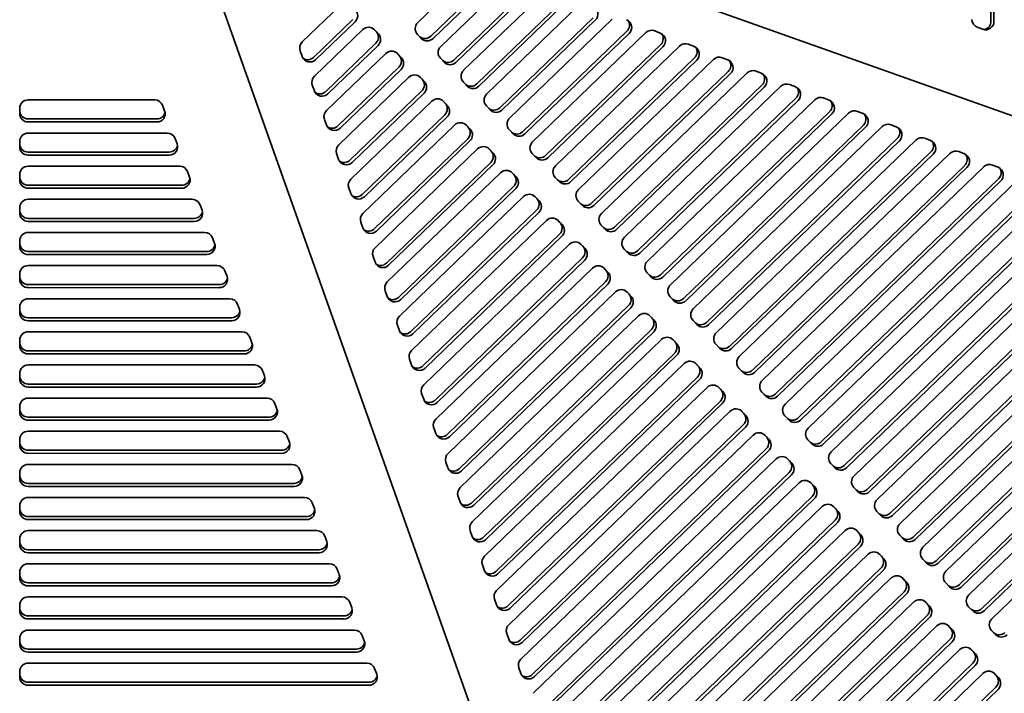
# Model space of a CAD drawing. Header units: millimetres. Extents: x 279 to 1400, y 31 to 1157.
# Tile 6 of 15: x 844 to 1198, y 227 to 470. Entities that reach past the tile are written whole.
import ezdxf

# ---------------------------------------------------------------- set-up
doc = ezdxf.new("R2010")
doc.units = ezdxf.units.MM
doc.header["$LTSCALE"] = 4
doc.layers.add('Krawędzie widoczne(ISO)', color=7, linetype='Continuous', lineweight=35, true_color=0x262659)

msp = doc.modelspace()

# ---------------------------------------------------------------- linework, layer by layer
at = {"layer": 'Krawędzie widoczne(ISO)'}
for p, q in [((1193.52, 587.23), (1193.52, 468.94)), ((1194.61, 587.23), (1194.61, 468.94)), ((932.76, 530.22), (1400.5, 364.34)), ((1072.17, 36.01), (906.28, 503.74)), ((987.07, 468.52), (1008.4, 489.07)), ((1013.75, 484.77), (991.78, 463.6)), ((1014.56, 483.97), (992.59, 462.79)), ((995.35, 459.93), (1020.56, 484.24)), ((1025.92, 479.94), (1000.06, 455.01)), ((1026.73, 479.14), (1000.86, 454.21)), ((1003.62, 451.35), (1032.73, 479.41)), ((945.48, 461.55), (959.01, 474.59)), ((1038.09, 475.11), (1008.33, 446.43)), ((1038.89, 474.31), (1009.13, 445.62)), ((1011.89, 442.76), (1044.9, 474.58)), ((963.72, 469.67), (949.54, 456)), ((964.53, 468.86), (950.35, 455.2)), ((1050.26, 470.28), (1016.6, 437.84)), ((1051.06, 469.48), (1017.4, 437.04)), ((1020.16, 434.17), (1057.06, 469.74)), ((949.86, 449.2), (967.28, 466)), ((971.25, 466.18), (972.08, 465.31)), ((971.51, 465.94), (972.89, 464.5)), ((1062.42, 465.45), (1024.87, 429.25)), ((1063.23, 464.65), (1025.67, 428.45)), ((1028.43, 425.59), (1069.23, 464.91)), ((1072.42, 465.55), (1074.45, 464.74)), ((1190.59, 466.13), (1188.6, 466.88)), ((971.99, 461.08), (953.92, 443.66)), ((988.36, 462.86), (986.98, 464.29)), ((945.46, 456.33), (944.73, 458.38)), ((972.8, 460.28), (954.72, 442.85)), ((979.52, 457.59), (980.36, 456.72)), ((1074.59, 460.62), (1033.14, 420.67)), ((1075.4, 459.82), (1033.95, 419.86)), ((1036.7, 417), (1081.4, 460.08)), ((1084.59, 460.72), (1086.61, 459.91)), ((954.23, 436.86), (975.55, 457.41)), ((979.78, 457.35), (981.16, 455.92)), ((996.63, 454.27), (995.25, 455.7)), ((1086.76, 455.79), (1041.41, 412.08)), ((1087.56, 454.98), (1042.22, 411.28)), ((1044.98, 408.42), (1093.57, 455.25)), ((1096.75, 455.89), (1098.78, 455.08)), ((980.26, 452.49), (958.29, 431.32)), ((981.07, 451.69), (959.1, 430.51)), ((1098.93, 450.96), (1049.69, 403.5)), ((1053.25, 399.83), (1105.73, 450.42)), ((1108.92, 451.05), (1110.95, 450.25)), ((958.61, 424.52), (983.83, 448.83)), ((987.79, 449), (988.63, 448.14)), ((988.05, 448.76), (989.43, 447.33)), ((1004.9, 445.69), (1003.53, 447.12)), ((1099.73, 450.15), (1050.49, 402.69)), ((949.84, 443.99), (949.11, 446.04)), ((988.54, 443.91), (962.67, 418.98)), ((1111.09, 446.13), (1057.96, 394.91)), ((1111.9, 445.32), (1058.76, 394.11)), ((1061.52, 391.24), (1117.9, 445.59)), ((1121.09, 446.22), (1123.12, 445.42)), ((846.72, 440.7), (892.37, 440.7)), ((962.98, 412.18), (992.1, 440.24)), ((989.34, 443.1), (963.47, 418.17)), ((996.06, 440.42), (996.9, 439.55)), ((996.33, 440.18), (997.7, 438.75)), ((1123.26, 441.3), (1066.23, 386.33)), ((1124.07, 440.49), (1067.03, 385.52)), ((1069.79, 382.66), (1130.07, 440.76)), ((1133.26, 441.39), (1135.28, 440.59)), ((843.72, 435.73), (843.72, 437.72)), ((895.18, 438.76), (895.93, 436.77)), ((1013.18, 437.1), (1011.8, 438.53)), ((1135.43, 436.46), (1074.5, 377.74)), ((1145.42, 436.56), (1147.45, 435.76)), ((893.12, 433.84), (846.72, 433.84)), ((893.12, 432.75), (846.72, 432.75)), ((954.21, 431.64), (953.48, 433.7)), ((996.81, 435.32), (967.05, 406.64)), ((997.61, 434.52), (967.85, 405.83)), ((1136.23, 435.66), (1075.3, 376.93)), ((1078.06, 374.07), (1142.24, 435.93)), ((967.36, 399.84), (1000.37, 431.66)), ((1004.34, 431.83), (1005.17, 430.97)), ((1004.6, 431.59), (1005.98, 430.16)), ((1021.45, 428.51), (1020.07, 429.95)), ((1147.6, 431.63), (1082.77, 369.15)), ((1148.4, 430.83), (1083.58, 368.35)), ((1086.33, 365.49), (1154.4, 431.1)), ((1157.59, 431.73), (1159.62, 430.93)), ((843.72, 423.8), (843.72, 425.79)), ((846.72, 428.77), (896.86, 428.77)), ((899.67, 426.83), (900.42, 424.84)), ((1005.08, 426.74), (971.42, 394.3)), ((1005.88, 425.93), (972.23, 393.49)), ((1159.76, 426.8), (1091.04, 360.57)), ((1160.57, 426), (1091.85, 359.76)), ((1094.6, 356.9), (1166.57, 426.27)), ((1169.76, 426.9), (1171.79, 426.09)), ((971.74, 387.5), (1008.64, 423.07)), ((1012.61, 423.25), (1013.44, 422.38)), ((1012.87, 423.01), (1014.25, 421.57)), ((1181.92, 422.07), (1183.95, 421.26)), ((897.61, 421.91), (846.72, 421.91)), ((897.61, 420.82), (846.72, 420.82)), ((958.59, 419.3), (957.86, 421.36)), ((1029.72, 419.93), (1028.34, 421.36)), ((1171.93, 421.97), (1099.31, 351.98)), ((1172.73, 421.17), (1100.12, 351.18)), ((1102.88, 348.31), (1178.74, 421.43)), ((846.72, 416.84), (901.36, 416.84)), ((904.17, 414.9), (904.91, 412.92)), ((1013.35, 418.15), (975.8, 381.95)), ((1014.15, 417.35), (976.6, 381.15)), ((1184.1, 417.14), (1107.59, 343.4)), ((1184.9, 416.34), (1108.39, 342.59)), ((1111.15, 339.73), (1190.91, 416.6)), ((1194.09, 417.24), (1196.12, 416.43)), ((843.72, 411.87), (843.72, 413.86)), ((976.11, 375.16), (1016.91, 414.48)), ((1020.88, 414.66), (1021.71, 413.79)), ((1021.14, 414.42), (1022.52, 412.99)), ((1037.99, 411.34), (1036.61, 412.77)), ((1196.26, 412.31), (1115.86, 334.81)), ((1197.07, 411.51), (1116.66, 334.01)), ((1119.42, 331.14), (1203.07, 411.77)), ((902.1, 409.98), (846.72, 409.98)), ((902.1, 408.89), (846.72, 408.89)), ((962.96, 406.96), (962.23, 409.02)), ((1021.62, 409.57), (980.17, 369.61)), ((1022.43, 408.76), (980.98, 368.81)), ((846.72, 404.92), (905.85, 404.91)), ((980.49, 362.82), (1025.18, 405.9)), ((1029.15, 406.07), (1029.99, 405.21)), ((1029.41, 405.83), (1030.79, 404.4)), ((1208.43, 407.48), (1124.13, 326.22)), ((1209.24, 406.67), (1124.93, 325.42)), ((1127.69, 322.56), (1215.24, 406.94)), ((843.72, 399.95), (843.72, 401.93)), ((908.66, 402.98), (909.41, 400.99)), ((1029.89, 400.98), (984.55, 357.27)), ((1046.26, 402.76), (1044.88, 404.19)), ((1220.6, 402.65), (1132.4, 317.64)), ((1221.4, 401.84), (1133.21, 316.83)), ((1135.96, 313.97), (1227.41, 402.11)), ((906.6, 398.05), (846.72, 398.05)), ((984.86, 350.48), (1033.46, 397.31)), ((1030.7, 400.17), (985.35, 356.47)), ((1037.42, 397.49), (1038.26, 396.62)), ((1037.68, 397.25), (1039.06, 395.82)), ((1232.77, 397.82), (1140.67, 309.05)), ((1144.23, 305.39), (1239.57, 397.28)), ((906.6, 396.96), (846.72, 396.96)), ((967.34, 394.62), (966.61, 396.68)), ((1054.53, 394.17), (1053.15, 395.6)), ((1233.57, 397.01), (1141.48, 308.25)), ((846.72, 392.99), (910.34, 392.98)), ((913.15, 391.05), (913.9, 389.06)), ((1038.17, 392.39), (988.92, 344.93)), ((1038.97, 391.59), (989.73, 344.13)), ((1244.93, 392.99), (1148.94, 300.47)), ((1245.74, 392.18), (1149.75, 299.66)), ((1152.51, 296.8), (1251.74, 392.45)), ((843.72, 388.02), (843.72, 390.01)), ((989.24, 338.14), (1041.73, 388.73)), ((1045.69, 388.9), (1046.53, 388.04)), ((1045.95, 388.66), (1047.33, 387.23)), ((1062.8, 385.59), (1061.43, 387.02)), ((1257.1, 388.15), (1157.22, 291.88)), ((1257.91, 387.35), (1158.02, 291.08)), ((1160.78, 288.21), (1263.91, 387.62)), ((911.09, 386.12), (846.72, 386.13)), ((911.09, 385.03), (846.72, 385.04)), ((971.71, 382.28), (970.99, 384.34)), ((1046.44, 383.81), (993.3, 332.59)), ((1047.24, 383), (994.1, 331.79)), ((1269.27, 383.32), (1165.49, 283.29)), ((846.72, 381.06), (914.83, 381.06)), ((993.62, 325.8), (1050, 380.14)), ((1053.97, 380.32), (1054.8, 379.45)), ((1054.23, 380.08), (1055.6, 378.65)), ((1270.07, 382.52), (1166.29, 282.49)), ((1169.05, 279.63), (1276.08, 382.79)), ((843.72, 376.09), (843.72, 378.08)), ((917.64, 379.12), (918.39, 377.13)), ((1071.08, 377), (1069.7, 378.43)), ((1281.44, 378.49), (1173.76, 274.71)), ((1282.24, 377.69), (1174.56, 273.9)), ((1177.32, 271.04), (1288.24, 377.96)), ((915.58, 374.19), (846.72, 374.2)), ((915.58, 373.1), (846.72, 373.11)), ((1054.71, 375.22), (997.68, 320.25)), ((1055.51, 374.42), (998.48, 319.45)), ((1293.6, 373.66), (1182.03, 266.12)), ((1294.41, 372.86), (1182.83, 265.32)), ((1185.57, 262.48), (1300.38, 373.14)), ((846.72, 369.13), (919.33, 369.13)), ((976.09, 369.94), (975.36, 372)), ((997.99, 313.46), (1058.27, 371.56)), ((1062.24, 371.73), (1063.07, 370.86)), ((1062.5, 371.49), (1063.88, 370.06)), ((1079.35, 368.41), (1077.97, 369.84)), ((1305.74, 368.84), (1190.28, 257.56)), ((843.72, 364.16), (843.72, 366.15)), ((922.14, 367.19), (922.89, 365.2)), ((1062.98, 366.64), (1002.05, 307.91)), ((1063.78, 365.83), (1002.86, 307.11)), ((1306.54, 368.04), (1191.08, 256.76)), ((1193.84, 253.89), (1312.54, 368.31)), ((920.08, 362.27), (846.72, 362.27)), ((1002.37, 301.11), (1066.54, 362.97)), ((1070.51, 363.14), (1071.34, 362.28)), ((1070.77, 362.9), (1072.15, 361.47)), ((920.08, 361.18), (846.72, 361.18)), ((980.47, 357.6), (979.74, 359.66)), ((1087.62, 359.83), (1086.24, 361.26)), ((846.72, 357.2), (923.82, 357.2)), ((926.63, 355.26), (927.38, 353.27)), ((1071.25, 358.05), (1006.43, 295.57)), ((1072.06, 357.25), (1007.23, 294.76)), ((843.72, 352.23), (843.72, 354.22)), ((1006.74, 288.77), (1074.81, 354.38)), ((1078.78, 354.56), (1079.62, 353.69)), ((1079.04, 354.32), (1080.42, 352.89)), ((1095.89, 351.24), (1094.51, 352.67)), ((924.57, 350.34), (846.72, 350.34)), ((924.57, 349.25), (846.72, 349.25)), ((1079.52, 349.46), (1010.8, 283.23)), ((1080.33, 348.66), (1011.61, 282.42)), ((846.72, 345.28), (928.31, 345.27)), ((984.84, 345.26), (984.11, 347.32)), ((1011.12, 276.43), (1083.08, 345.8)), ((1087.05, 345.97), (1087.89, 345.11)), ((1087.31, 345.73), (1088.69, 344.3)), ((1104.16, 342.66), (1102.78, 344.09)), ((843.72, 340.31), (843.72, 342.29)), ((931.12, 343.33), (931.87, 341.35)), ((1087.79, 340.88), (1015.18, 270.89)), ((929.06, 338.41), (846.72, 338.41)), ((929.06, 337.32), (846.72, 337.32)), ((1015.49, 264.09), (1091.36, 337.21)), ((1088.6, 340.07), (1015.98, 270.08)), ((1095.32, 337.39), (1096.16, 336.52)), ((1095.58, 337.15), (1096.96, 335.72)), ((846.72, 333.35), (932.8, 333.34)), ((989.22, 332.92), (988.49, 334.97)), ((1112.43, 334.07), (1111.06, 335.5)), ((843.72, 328.38), (843.72, 330.37)), ((935.61, 331.41), (936.36, 329.42)), ((1096.07, 332.29), (1019.56, 258.55)), ((1096.87, 331.49), (1020.36, 257.74)), ((933.55, 326.48), (846.72, 326.49)), ((1019.87, 251.75), (1099.63, 328.63)), ((1103.59, 328.8), (1104.43, 327.93)), ((1103.86, 328.56), (1105.23, 327.13)), ((1120.71, 325.48), (1119.33, 326.91)), ((933.55, 325.39), (846.72, 325.4)), ((1104.34, 323.71), (1023.93, 246.21)), ((1105.14, 322.9), (1024.74, 245.4)), ((846.72, 321.42), (937.3, 321.41)), ((940.11, 319.48), (940.86, 317.49)), ((993.59, 320.58), (992.86, 322.63)), ((1024.25, 239.41), (1107.9, 320.04)), ((1111.87, 320.22), (1112.7, 319.35)), ((1112.13, 319.98), (1113.51, 318.54)), ((843.72, 316.45), (843.72, 318.44)), ((1128.98, 316.9), (1127.6, 318.33)), ((938.05, 314.55), (846.72, 314.56)), ((938.05, 313.46), (846.72, 313.47)), ((1112.61, 315.12), (1028.31, 233.86)), ((1113.41, 314.32), (1029.11, 233.06)), ((846.72, 309.49), (941.79, 309.49)), ((997.97, 308.24), (997.24, 310.29)), ((1028.62, 227.07), (1116.17, 311.45)), ((1120.14, 311.63), (1120.97, 310.76)), ((1120.4, 311.39), (1121.78, 309.96)), ((1137.25, 308.31), (1135.87, 309.74)), ((843.72, 304.52), (843.72, 306.51)), ((944.6, 307.55), (945.35, 305.56)), ((1120.88, 306.53), (1032.68, 221.52)), ((1121.69, 305.73), (1033.49, 220.72)), ((942.54, 302.62), (846.72, 302.63)), ((942.54, 301.53), (846.72, 301.54)), ((1033, 214.73), (1124.44, 302.87)), ((1128.41, 303.04), (1129.24, 302.18)), ((1128.67, 302.8), (1130.05, 301.37)), ((1002.35, 295.9), (1001.62, 297.95)), ((1129.15, 297.95), (1037.06, 209.18)), ((1145.52, 299.73), (1144.14, 301.16)), ((843.72, 292.59), (843.72, 294.58)), ((846.72, 297.56), (946.28, 297.56)), ((949.09, 295.62), (949.84, 293.63)), ((1129.96, 297.14), (1037.86, 208.38)), ((1136.68, 294.46), (1137.52, 293.59)), ((1037.37, 202.39), (1132.71, 294.28)), ((1136.94, 294.22), (1138.32, 292.79)), ((1153.79, 291.14), (1152.41, 292.57)), ((947.03, 290.7), (846.72, 290.7)), ((947.03, 289.6), (846.72, 289.61)), ((1137.42, 289.36), (1041.43, 196.84)), ((1138.23, 288.56), (1042.24, 196.04)), ((846.72, 285.63), (950.78, 285.63)), ((1006.72, 283.55), (1005.99, 285.61)), ((1041.75, 190.05), (1140.99, 285.7)), ((1144.95, 285.87), (1145.79, 285)), ((1145.21, 285.63), (1146.59, 284.2)), ((1162.06, 282.55), (1160.68, 283.99)), ((843.72, 280.66), (843.72, 282.65)), ((953.59, 283.69), (954.33, 281.7)), ((1145.7, 280.78), (1045.81, 184.5)), ((951.52, 278.77), (846.72, 278.77)), ((951.52, 277.68), (846.72, 277.68)), ((1046.13, 177.71), (1149.26, 277.11)), ((1146.5, 279.97), (1046.61, 183.7)), ((1153.22, 277.29), (1154.06, 276.42)), ((1153.49, 277.05), (1154.86, 275.61)), ((846.72, 273.71), (955.27, 273.7)), ((1011.1, 271.21), (1010.37, 273.27)), ((1170.34, 273.97), (1168.96, 275.4)), ((843.72, 268.74), (843.72, 270.73)), ((958.08, 271.76), (958.83, 269.78)), ((1153.97, 272.19), (1050.19, 172.16)), ((1154.77, 271.39), (1050.99, 171.36)), ((956.02, 266.84), (846.72, 266.85)), ((1050.5, 165.37), (1157.53, 268.52)), ((1161.5, 268.7), (1162.33, 267.83)), ((1161.76, 268.46), (1163.14, 267.03)), ((1178.61, 265.38), (1177.23, 266.81)), ((956.02, 265.75), (846.72, 265.75)), ((1162.24, 263.6), (1054.56, 159.82)), ((1163.04, 262.8), (1055.37, 159.02)), ((846.72, 261.78), (959.76, 261.77)), ((962.57, 259.83), (963.32, 257.85)), ((1015.47, 258.87), (1014.74, 260.93)), ((1054.88, 153.02), (1165.8, 259.94)), ((1169.77, 260.11), (1170.6, 259.25)), ((1170.03, 259.87), (1171.41, 258.44)), ((843.72, 256.81), (843.72, 258.8)), ((1186.85, 256.82), (1185.48, 258.25)), ((960.51, 254.91), (846.72, 254.92)), ((960.51, 253.82), (846.72, 253.83)), ((1170.51, 255.02), (1058.94, 147.48)), ((1171.31, 254.21), (1059.74, 146.67)), ((846.72, 249.85), (964.26, 249.84)), ((1019.85, 246.53), (1019.12, 248.59)), ((1059.24, 140.72), (1174.05, 251.38)), ((1178.02, 251.55), (1178.85, 250.69)), ((1178.28, 251.31), (1179.65, 249.88)), ((1195.13, 248.23), (1193.75, 249.67)), ((843.72, 244.88), (843.72, 246.87)), ((967.06, 247.91), (967.81, 245.92)), ((1178.76, 246.46), (1063.3, 135.17)), ((1179.56, 245.65), (1064.11, 134.37)), ((965, 242.98), (846.72, 242.99)), ((965, 241.89), (846.72, 241.9)), ((1063.62, 128.38), (1182.32, 242.79)), ((1186.29, 242.97), (1187.12, 242.1)), ((1186.55, 242.73), (1187.93, 241.3)), ((846.72, 237.92), (968.75, 237.91)), ((1187.03, 237.87), (1067.68, 122.83)), ((843.72, 232.95), (843.72, 234.94)), ((971.56, 235.98), (972.31, 233.99)), ((1024.22, 234.19), (1023.49, 236.25)), ((1067.99, 116.04), (1190.59, 234.2)), ((1187.83, 237.07), (1068.48, 122.03)), ((1194.56, 234.38), (1195.39, 233.51)), ((1194.82, 234.14), (1196.2, 232.71)), ((969.5, 231.05), (846.72, 231.06)), ((969.5, 229.96), (846.72, 229.97)), ((1195.3, 229.29), (1072.05, 110.49)), ((1196.11, 228.48), (1072.86, 109.69))]:
    msp.add_line(p, q, dxfattribs=at)
for centre, major_axis, ratio, start_param, end_param in [((962.46, 471.01), (2.12, 2.12), 0.993506, 4.693865, 6.264661), ((1048.99, 471.62), (2.12, 2.12), 0.993506, 4.693865, 6.688261), ((989.14, 466.37), (-2.12, -2.12), 0.993506, 4.693865, 6.264661), ((1061.16, 466.79), (2.12, 2.12), 0.993506, 4.693865, 6.688261), ((1060.36, 467.6), (2.12, 2.12), 0.993506, 4.693865, 6.091141), ((1189.64, 469.69), (0, -3), 0.994037, 4.712452, 5.925002), ((1191.63, 468.94), (0, -3), 0.994037, 5.925002, 7.854044), ((1190.54, 468.94), (0, -3), 0.994037, 0.183861, 1.570859), ((969.35, 463.85), (2.12, 2.12), 0.993506, 6.264661, 7.835457), ((969.92, 463.23), (2.12, 2.12), 0.993506, 4.693865, 6.264661), ((1071.3, 462.77), (2.12, 2.12), 0.993506, 0.405075, 1.552272), ((1073.33, 461.96), (2.12, 2.12), 0.993506, 4.693865, 6.688261), ((947.55, 459.4), (2.12, 2.12), 0.993506, 1.552272, 2.699469), ((970.73, 462.42), (2.12, 2.12), 0.993506, 4.693865, 6.264661), ((989.72, 465.74), (-2.12, -2.12), 0.993506, 0.100465, 1.552272), ((990.52, 464.94), (-2.12, -2.12), 0.993506, 6.264661, 7.835457), ((1072.52, 462.77), (2.12, 2.12), 0.993506, 4.693865, 6.091141), ((1083.47, 457.94), (2.12, 2.12), 0.993506, 0.405075, 1.552272), ((977.62, 455.27), (2.12, 2.12), 0.993506, 6.264661, 7.835457), ((997.41, 457.79), (-2.12, -2.12), 0.993506, 4.693865, 6.264661), ((1085.5, 457.13), (2.12, 2.12), 0.993506, 4.693865, 6.688261), ((1084.69, 457.94), (2.12, 2.12), 0.993506, 4.693865, 6.091141), ((948.28, 457.34), (-2.12, -2.12), 0.993506, 5.841061, 7.835457), ((947.47, 458.15), (-2.12, -2.12), 0.993506, 0.192044, 1.552272), ((978.2, 454.64), (2.12, 2.12), 0.993506, 4.693865, 6.264661), ((979, 453.84), (2.12, 2.12), 0.993506, 4.693865, 6.264661), ((997.99, 457.16), (-2.12, -2.12), 0.993506, 0.100465, 1.552272), ((998.79, 456.35), (-2.12, -2.12), 0.993506, 6.264661, 7.835457), ((1095.63, 453.1), (2.12, 2.12), 0.993506, 0.405075, 1.552272), ((1097.66, 452.3), (2.12, 2.12), 0.993506, 4.693865, 6.688261), ((1096.86, 453.1), (2.12, 2.12), 0.993506, 4.693865, 6.091141), ((1005.69, 449.2), (-2.12, -2.12), 0.993506, 4.693865, 6.264661), ((1107.8, 448.27), (2.12, 2.12), 0.993506, 0.405075, 1.552272), ((951.93, 447.06), (2.12, 2.12), 0.993506, 1.552272, 2.699469), ((985.89, 446.68), (2.12, 2.12), 0.993506, 6.264661, 7.835457), ((986.47, 446.06), (2.12, 2.12), 0.993506, 4.693865, 6.264661), ((987.27, 445.25), (2.12, 2.12), 0.993506, 4.693865, 6.264661), ((1109.83, 447.47), (2.12, 2.12), 0.993506, 4.693865, 6.688261), ((1109.03, 448.27), (2.12, 2.12), 0.993506, 4.693865, 6.091141), ((952.65, 445), (-2.12, -2.12), 0.993506, 5.841061, 7.835457), ((951.85, 445.81), (-2.12, -2.12), 0.993506, 0.192044, 1.552272), ((1006.26, 448.57), (-2.12, -2.12), 0.993506, 0.100465, 1.552272), ((1007.06, 447.77), (-2.12, -2.12), 0.993506, 6.264661, 7.835457), ((1119.97, 443.44), (2.12, 2.12), 0.993506, 0.405075, 1.552272), ((1122, 442.64), (2.12, 2.12), 0.993506, 4.693865, 6.688261), ((1121.19, 443.44), (2.12, 2.12), 0.993506, 4.693865, 6.091141), ((846.72, 437.72), (-3, 0), 0.994037, 4.712326, 6.283122), ((892.37, 437.72), (3, 0), 0.994037, 0.358184, 1.570733), ((994.17, 438.1), (2.12, 2.12), 0.993506, 6.264661, 7.835457), ((1013.96, 440.61), (-2.12, -2.12), 0.993506, 4.693865, 6.264661), ((1132.14, 438.61), (2.12, 2.12), 0.993506, 0.405075, 1.552272), ((1134.16, 437.81), (2.12, 2.12), 0.993506, 4.693865, 6.688261), ((1133.36, 438.61), (2.12, 2.12), 0.993506, 4.693865, 6.091141), ((846.72, 436.82), (-3, 0), 0.994037, 0.00672, 1.570733), ((893.12, 435.73), (3, 0), 0.994037, 4.712326, 6.641369), ((893.12, 436.82), (3, 0), 0.994037, 4.712326, 6.099324), ((956.3, 434.72), (2.12, 2.12), 0.993506, 1.552272, 2.699469), ((994.74, 437.47), (2.12, 2.12), 0.993506, 4.693865, 6.264661), ((995.54, 436.66), (2.12, 2.12), 0.993506, 4.693865, 6.264661), ((1014.53, 439.99), (-2.12, -2.12), 0.993506, 0.100465, 1.552272), ((1015.34, 439.18), (-2.12, -2.12), 0.993506, 6.264661, 7.835457), ((1144.3, 433.78), (2.12, 2.12), 0.993506, 0.405075, 1.552272), ((846.72, 435.73), (-3, 0), 0.994037, 6.283122, 7.853919), ((1022.23, 432.03), (-2.12, -2.12), 0.993506, 4.693865, 6.264661), ((1146.33, 432.98), (2.12, 2.12), 0.993506, 4.693865, 6.688261), ((1145.53, 433.78), (2.12, 2.12), 0.993506, 4.693865, 6.091141), ((957.03, 432.66), (-2.12, -2.12), 0.993506, 5.841061, 7.835457), ((956.23, 433.46), (-2.12, -2.12), 0.993506, 0.192044, 1.552272), ((1002.44, 429.51), (2.12, 2.12), 0.993506, 6.264661, 7.835457), ((1003.01, 428.88), (2.12, 2.12), 0.993506, 4.693865, 6.264661), ((1003.82, 428.08), (2.12, 2.12), 0.993506, 4.693865, 6.264661), ((1022.8, 431.4), (-2.12, -2.12), 0.993506, 0.100465, 1.552272), ((1156.47, 428.95), (2.12, 2.12), 0.993506, 0.405075, 1.552272), ((1158.5, 428.14), (2.12, 2.12), 0.993506, 4.693865, 6.688261), ((1157.69, 428.95), (2.12, 2.12), 0.993506, 4.693865, 6.091141), ((846.72, 425.79), (-3, 0), 0.994037, 4.712326, 6.283122), ((896.86, 425.79), (3, 0), 0.994037, 0.358184, 1.570733), ((1023.61, 430.6), (-2.12, -2.12), 0.993506, 6.264661, 7.835457), ((1030.5, 423.44), (-2.12, -2.12), 0.993506, 4.693865, 6.264661), ((1168.64, 424.12), (2.12, 2.12), 0.993506, 0.405075, 1.552272), ((1170.67, 423.31), (2.12, 2.12), 0.993506, 4.693865, 6.688261), ((1169.86, 424.12), (2.12, 2.12), 0.993506, 4.693865, 6.091141), ((846.72, 424.89), (-3, 0), 0.994037, 0.00672, 1.570733), ((846.72, 423.8), (-3, 0), 0.994037, 6.283122, 7.853919), ((897.61, 423.8), (3, 0), 0.994037, 4.712326, 6.641369), ((897.61, 424.89), (3, 0), 0.994037, 4.712326, 6.099324), ((960.68, 422.38), (2.12, 2.12), 0.993506, 1.552272, 2.699469), ((1010.71, 420.92), (2.12, 2.12), 0.993506, 6.264661, 7.835457), ((1011.28, 420.3), (2.12, 2.12), 0.993506, 4.693865, 6.264661), ((1180.81, 419.29), (2.12, 2.12), 0.993506, 0.405075, 1.552272), ((961.41, 420.32), (-2.12, -2.12), 0.993506, 5.841061, 7.835457), ((960.6, 421.12), (-2.12, -2.12), 0.993506, 0.192044, 1.552272), ((1012.09, 419.49), (2.12, 2.12), 0.993506, 4.693865, 6.264661), ((1031.07, 422.82), (-2.12, -2.12), 0.993506, 0.100465, 1.552272), ((1031.88, 422.01), (-2.12, -2.12), 0.993506, 6.264661, 7.835457), ((1182.83, 418.48), (2.12, 2.12), 0.993506, 4.693865, 6.688261), ((1182.03, 419.29), (2.12, 2.12), 0.993506, 4.693865, 6.091141), ((846.72, 413.86), (-3, 0), 0.994037, 4.712326, 6.283122), ((901.36, 413.86), (3, 0), 0.994037, 0.358184, 1.570733), ((1018.98, 412.34), (2.12, 2.12), 0.993506, 6.264661, 7.835457), ((1038.77, 414.86), (-2.12, -2.12), 0.993506, 4.693865, 6.264661), ((1192.97, 414.46), (2.12, 2.12), 0.993506, 0.405075, 1.552272), ((1195, 413.65), (2.12, 2.12), 0.993506, 4.693865, 6.688261), ((1194.2, 414.46), (2.12, 2.12), 0.993506, 4.693865, 6.091141), ((846.72, 412.97), (-3, 0), 0.994037, 0.00672, 1.570733), ((846.72, 411.87), (-3, 0), 0.994037, 6.283122, 7.853919), ((902.1, 411.87), (3, 0), 0.994037, 4.712326, 6.641369), ((902.1, 412.96), (3, 0), 0.994037, 4.712326, 6.099324), ((965.05, 410.04), (2.12, 2.12), 0.993506, 1.552272, 2.699469), ((1019.55, 411.71), (2.12, 2.12), 0.993506, 4.693865, 6.264661), ((1020.36, 410.91), (2.12, 2.12), 0.993506, 4.693865, 6.264661), ((1039.35, 414.23), (-2.12, -2.12), 0.993506, 0.100465, 1.552272), ((1040.15, 413.42), (-2.12, -2.12), 0.993506, 6.264661, 7.835457), ((1047.04, 406.27), (-2.12, -2.12), 0.993506, 4.693865, 6.264661), ((846.72, 401.93), (-3, 0), 0.994037, 4.712326, 6.283122), ((905.85, 401.93), (3, 0), 0.994037, 0.358184, 1.570733), ((965.78, 407.98), (-2.12, -2.12), 0.993506, 5.841061, 7.835457), ((964.98, 408.78), (-2.12, -2.12), 0.993506, 0.192044, 1.552272), ((1027.25, 403.75), (2.12, 2.12), 0.993506, 6.264661, 7.835457), ((1027.83, 403.13), (2.12, 2.12), 0.993506, 4.693865, 6.264661), ((1028.63, 402.32), (2.12, 2.12), 0.993506, 4.693865, 6.264661), ((846.72, 401.04), (-3, 0), 0.994037, 0.00672, 1.570733), ((906.6, 399.94), (3, 0), 0.994037, 4.712326, 6.641369), ((1047.62, 405.64), (-2.12, -2.12), 0.993506, 0.100465, 1.552272), ((1048.42, 404.84), (-2.12, -2.12), 0.993506, 6.264661, 7.835457), ((846.72, 399.95), (-3, 0), 0.994037, 6.283122, 7.853919), ((906.6, 401.03), (3, 0), 0.994037, 4.712326, 6.099324), ((969.43, 397.69), (2.12, 2.12), 0.993506, 1.552272, 2.699469), ((1035.52, 395.17), (2.12, 2.12), 0.993506, 6.264661, 7.835457), ((1055.31, 397.68), (-2.12, -2.12), 0.993506, 4.693865, 6.264661), ((970.16, 395.64), (-2.12, -2.12), 0.993506, 5.841061, 7.835457), ((969.35, 396.44), (-2.12, -2.12), 0.993506, 0.192044, 1.552272), ((1036.1, 394.54), (2.12, 2.12), 0.993506, 4.693865, 6.264661), ((1036.9, 393.74), (2.12, 2.12), 0.993506, 4.693865, 6.264661), ((1055.89, 397.06), (-2.12, -2.12), 0.993506, 0.100465, 1.552272), ((1056.69, 396.25), (-2.12, -2.12), 0.993506, 6.264661, 7.835457), ((846.72, 390.01), (-3, 0), 0.994037, 4.712326, 6.283122), ((910.34, 390), (3, 0), 0.994037, 0.358184, 1.570733), ((1063.59, 389.1), (-2.12, -2.12), 0.993506, 4.693865, 6.264661), ((846.72, 389.11), (-3, 0), 0.994037, 0.00672, 1.570733), ((846.72, 388.02), (-3, 0), 0.994037, 6.283122, 7.853919), ((911.09, 388.01), (3, 0), 0.994037, 4.712326, 6.641369), ((911.09, 389.1), (3, 0), 0.994037, 4.712326, 6.099324), ((973.8, 385.35), (2.12, 2.12), 0.993506, 1.552272, 2.699469), ((1043.79, 386.58), (2.12, 2.12), 0.993506, 6.264661, 7.835457), ((1044.37, 385.95), (2.12, 2.12), 0.993506, 4.693865, 6.264661), ((1045.17, 385.15), (2.12, 2.12), 0.993506, 4.693865, 6.264661), ((1064.16, 388.47), (-2.12, -2.12), 0.993506, 0.100465, 1.552272), ((1064.96, 387.67), (-2.12, -2.12), 0.993506, 6.264661, 7.835457), ((846.72, 378.08), (-3, 0), 0.994037, 4.712326, 6.283122), ((914.83, 378.07), (3, 0), 0.994037, 0.358184, 1.570733), ((974.53, 383.3), (-2.12, -2.12), 0.993506, 5.841061, 7.835457), ((973.73, 384.1), (-2.12, -2.12), 0.993506, 0.192044, 1.552272), ((1052.07, 377.99), (2.12, 2.12), 0.993506, 6.264661, 7.835457), ((1052.64, 377.37), (2.12, 2.12), 0.993506, 4.693865, 6.264661), ((1071.86, 380.51), (-2.12, -2.12), 0.993506, 4.693865, 6.264661), ((846.72, 377.18), (-3, 0), 0.994037, 0.00672, 1.570733), ((846.72, 376.09), (-3, 0), 0.994037, 6.283122, 7.853919), ((915.58, 376.09), (3, 0), 0.994037, 4.712326, 6.641369), ((915.58, 377.18), (3, 0), 0.994037, 4.712326, 6.099324), ((1053.44, 376.56), (2.12, 2.12), 0.993506, 4.693865, 6.264661), ((1072.43, 379.89), (-2.12, -2.12), 0.993506, 0.100465, 1.552272), ((1073.24, 379.08), (-2.12, -2.12), 0.993506, 6.264661, 7.835457), ((978.18, 373.01), (2.12, 2.12), 0.993506, 1.552272, 2.699469), ((1060.34, 369.41), (2.12, 2.12), 0.993506, 6.264661, 7.835457), ((1080.13, 371.93), (-2.12, -2.12), 0.993506, 4.693865, 6.264661), ((846.72, 366.15), (-3, 0), 0.994037, 4.712326, 6.283122), ((919.33, 366.15), (3, 0), 0.994037, 0.358184, 1.570733), ((978.91, 370.96), (-2.12, -2.12), 0.993506, 5.841061, 7.835457), ((978.1, 371.76), (-2.12, -2.12), 0.993506, 0.192044, 1.552272), ((1060.91, 368.78), (2.12, 2.12), 0.993506, 4.693865, 6.264661), ((1061.72, 367.98), (2.12, 2.12), 0.993506, 4.693865, 6.264661), ((1080.7, 371.3), (-2.12, -2.12), 0.993506, 0.100465, 1.552272), ((1081.51, 370.5), (-2.12, -2.12), 0.993506, 6.264661, 7.835457), ((1088.4, 363.34), (-2.12, -2.12), 0.993506, 4.693865, 6.264661), ((846.72, 365.25), (-3, 0), 0.994037, 0.00672, 1.570733), ((846.72, 364.16), (-3, 0), 0.994037, 6.283122, 7.853919), ((920.08, 364.16), (3, 0), 0.994037, 4.712326, 6.641369), ((920.08, 365.25), (3, 0), 0.994037, 4.712326, 6.099324), ((982.56, 360.67), (2.12, 2.12), 0.993506, 1.552272, 2.699469), ((1068.61, 360.82), (2.12, 2.12), 0.993506, 6.264661, 7.835457), ((1069.18, 360.2), (2.12, 2.12), 0.993506, 4.693865, 6.264661), ((1069.99, 359.39), (2.12, 2.12), 0.993506, 4.693865, 6.264661), ((1088.98, 362.71), (-2.12, -2.12), 0.993506, 0.100465, 1.552272), ((1089.78, 361.91), (-2.12, -2.12), 0.993506, 6.264661, 7.835457), ((846.72, 354.22), (-3, 0), 0.994037, 4.712326, 6.283122), ((923.82, 354.22), (3, 0), 0.994037, 0.358184, 1.570733), ((983.29, 358.62), (-2.12, -2.12), 0.993506, 5.841061, 7.835457), ((982.48, 359.42), (-2.12, -2.12), 0.993506, 0.192044, 1.552272), ((1076.88, 352.24), (2.12, 2.12), 0.993506, 6.264661, 7.835457), ((1096.67, 354.75), (-2.12, -2.12), 0.993506, 4.693865, 6.264661), ((846.72, 353.32), (-3, 0), 0.994037, 0.00672, 1.570733), ((846.72, 352.23), (-3, 0), 0.994037, 6.283122, 7.853919), ((924.57, 352.23), (3, 0), 0.994037, 4.712326, 6.641369), ((924.57, 353.32), (3, 0), 0.994037, 4.712326, 6.099324), ((1077.46, 351.61), (2.12, 2.12), 0.993506, 4.693865, 6.264661), ((1078.26, 350.81), (2.12, 2.12), 0.993506, 4.693865, 6.264661), ((1097.25, 354.13), (-2.12, -2.12), 0.993506, 0.100465, 1.552272), ((1098.05, 353.32), (-2.12, -2.12), 0.993506, 6.264661, 7.835457), ((986.93, 348.33), (2.12, 2.12), 0.993506, 1.552272, 2.699469), ((1104.94, 346.17), (-2.12, -2.12), 0.993506, 4.693865, 6.264661), ((846.72, 342.29), (-3, 0), 0.994037, 4.712326, 6.283122), ((928.31, 342.29), (3, 0), 0.994037, 0.358184, 1.570733), ((987.66, 346.27), (-2.12, -2.12), 0.993506, 5.841061, 7.835457), ((986.86, 347.08), (-2.12, -2.12), 0.993506, 0.192044, 1.552272), ((1085.15, 343.65), (2.12, 2.12), 0.993506, 6.264661, 7.835457), ((1085.73, 343.02), (2.12, 2.12), 0.993506, 4.693865, 6.264661), ((1086.53, 342.22), (2.12, 2.12), 0.993506, 4.693865, 6.264661), ((846.72, 341.4), (-3, 0), 0.994037, 0.00672, 1.570733), ((929.06, 340.3), (3, 0), 0.994037, 4.712326, 6.641369), ((929.06, 341.39), (3, 0), 0.994037, 4.712326, 6.099324), ((1105.52, 345.54), (-2.12, -2.12), 0.993506, 0.100465, 1.552272), ((1106.32, 344.74), (-2.12, -2.12), 0.993506, 6.264661, 7.835457), ((846.72, 340.31), (-3, 0), 0.994037, 6.283122, 7.853919), ((991.31, 335.99), (2.12, 2.12), 0.993506, 1.552272, 2.699469), ((1093.42, 335.06), (2.12, 2.12), 0.993506, 6.264661, 7.835457), ((1113.22, 337.58), (-2.12, -2.12), 0.993506, 4.693865, 6.264661), ((846.72, 330.37), (-3, 0), 0.994037, 4.712326, 6.283122), ((932.8, 330.36), (3, 0), 0.994037, 0.358184, 1.570733), ((1094, 334.44), (2.12, 2.12), 0.993506, 4.693865, 6.264661), ((1094.8, 333.63), (2.12, 2.12), 0.993506, 4.693865, 6.264661), ((1113.79, 336.96), (-2.12, -2.12), 0.993506, 0.100465, 1.552272), ((1114.59, 336.15), (-2.12, -2.12), 0.993506, 6.264661, 7.835457), ((992.04, 333.93), (-2.12, -2.12), 0.993506, 5.841061, 7.835457), ((991.23, 334.74), (-2.12, -2.12), 0.993506, 0.192044, 1.552272), ((1121.49, 329), (-2.12, -2.12), 0.993506, 4.693865, 6.264661), ((846.72, 329.47), (-3, 0), 0.994037, 0.00672, 1.570733), ((846.72, 328.38), (-3, 0), 0.994037, 6.283122, 7.853919), ((933.55, 328.37), (3, 0), 0.994037, 4.712326, 6.641369), ((933.55, 329.46), (3, 0), 0.994037, 4.712326, 6.099324), ((1101.7, 326.48), (2.12, 2.12), 0.993506, 6.264661, 7.835457), ((1102.27, 325.85), (2.12, 2.12), 0.993506, 4.693865, 6.264661), ((1103.07, 325.05), (2.12, 2.12), 0.993506, 4.693865, 6.264661), ((995.68, 323.65), (2.12, 2.12), 0.993506, 1.552272, 2.699469), ((1122.06, 328.37), (-2.12, -2.12), 0.993506, 0.100465, 1.552272), ((1122.87, 327.57), (-2.12, -2.12), 0.993506, 6.264661, 7.835457), ((846.72, 318.44), (-3, 0), 0.994037, 4.712326, 6.283122), ((937.3, 318.43), (3, 0), 0.994037, 0.358184, 1.570733), ((996.41, 321.59), (-2.12, -2.12), 0.993506, 5.841061, 7.835457), ((995.61, 322.4), (-2.12, -2.12), 0.993506, 0.192044, 1.552272), ((1109.97, 317.89), (2.12, 2.12), 0.993506, 6.264661, 7.835457), ((1110.54, 317.27), (2.12, 2.12), 0.993506, 4.693865, 6.264661), ((1129.76, 320.41), (-2.12, -2.12), 0.993506, 4.693865, 6.264661), ((846.72, 317.54), (-3, 0), 0.994037, 0.00672, 1.570733), ((846.72, 316.45), (-3, 0), 0.994037, 6.283122, 7.853919), ((938.05, 316.44), (3, 0), 0.994037, 4.712326, 6.641369), ((938.05, 317.53), (3, 0), 0.994037, 4.712326, 6.099324), ((1111.35, 316.46), (2.12, 2.12), 0.993506, 4.693865, 6.264661), ((1130.33, 319.78), (-2.12, -2.12), 0.993506, 0.100465, 1.552272), ((1131.14, 318.98), (-2.12, -2.12), 0.993506, 6.264661, 7.835457), ((1000.06, 311.31), (2.12, 2.12), 0.993506, 1.552272, 2.699469), ((1118.24, 309.31), (2.12, 2.12), 0.993506, 6.264661, 7.835457), ((1138.03, 311.82), (-2.12, -2.12), 0.993506, 4.693865, 6.264661), ((846.72, 306.51), (-3, 0), 0.994037, 4.712326, 6.283122), ((941.79, 306.5), (3, 0), 0.994037, 0.358184, 1.570733), ((1118.81, 308.68), (2.12, 2.12), 0.993506, 4.693865, 6.264661), ((1119.62, 307.88), (2.12, 2.12), 0.993506, 4.693865, 6.264661), ((1138.6, 311.2), (-2.12, -2.12), 0.993506, 0.100465, 1.552272), ((846.72, 305.61), (-3, 0), 0.994037, 0.00672, 1.570733), ((942.54, 304.51), (3, 0), 0.994037, 4.712326, 6.641369), ((942.54, 305.61), (3, 0), 0.994037, 4.712326, 6.099324), ((1000.79, 309.25), (-2.12, -2.12), 0.993506, 5.841061, 7.835457), ((999.98, 310.06), (-2.12, -2.12), 0.993506, 0.192044, 1.552272), ((1139.41, 310.39), (-2.12, -2.12), 0.993506, 6.264661, 7.835457), ((1146.3, 303.24), (-2.12, -2.12), 0.993506, 4.693865, 6.264661), ((846.72, 304.52), (-3, 0), 0.994037, 6.283122, 7.853919), ((1126.51, 300.72), (2.12, 2.12), 0.993506, 6.264661, 7.835457), ((1127.08, 300.09), (2.12, 2.12), 0.993506, 4.693865, 6.264661), ((1004.43, 298.97), (2.12, 2.12), 0.993506, 1.552272, 2.699469), ((1127.89, 299.29), (2.12, 2.12), 0.993506, 4.693865, 6.264661), ((1146.88, 302.61), (-2.12, -2.12), 0.993506, 0.100465, 1.552272), ((1147.68, 301.81), (-2.12, -2.12), 0.993506, 6.264661, 7.835457), ((846.72, 294.58), (-3, 0), 0.994037, 4.712326, 6.283122), ((946.28, 294.57), (3, 0), 0.994037, 0.358184, 1.570733), ((1005.16, 296.91), (-2.12, -2.12), 0.993506, 5.841061, 7.835457), ((1004.36, 297.72), (-2.12, -2.12), 0.993506, 0.192044, 1.552272), ((1134.78, 292.14), (2.12, 2.12), 0.993506, 6.264661, 7.835457), ((1154.57, 294.65), (-2.12, -2.12), 0.993506, 4.693865, 6.264661), ((846.72, 293.68), (-3, 0), 0.994037, 0.00672, 1.570733), ((846.72, 292.59), (-3, 0), 0.994037, 6.283122, 7.853919), ((947.03, 292.59), (3, 0), 0.994037, 4.712326, 6.641369), ((947.03, 293.68), (3, 0), 0.994037, 4.712326, 6.099324), ((1135.36, 291.51), (2.12, 2.12), 0.993506, 4.693865, 6.264661), ((1136.16, 290.7), (2.12, 2.12), 0.993506, 4.693865, 6.264661), ((1155.15, 294.03), (-2.12, -2.12), 0.993506, 0.100465, 1.552272), ((1155.95, 293.22), (-2.12, -2.12), 0.993506, 6.264661, 7.835457), ((1008.81, 286.63), (2.12, 2.12), 0.993506, 1.552272, 2.699469), ((1162.84, 286.07), (-2.12, -2.12), 0.993506, 4.693865, 6.264661), ((846.72, 282.65), (-3, 0), 0.994037, 4.712326, 6.283122), ((950.78, 282.65), (3, 0), 0.994037, 0.358184, 1.570733), ((1143.05, 283.55), (2.12, 2.12), 0.993506, 6.264661, 7.835457), ((1143.63, 282.92), (2.12, 2.12), 0.993506, 4.693865, 6.264661), ((1144.43, 282.12), (2.12, 2.12), 0.993506, 4.693865, 6.264661), ((846.72, 281.76), (-3, 0), 0.994037, 0.00672, 1.570733), ((846.72, 280.66), (-3, 0), 0.994037, 6.283122, 7.853919), ((951.52, 280.66), (3, 0), 0.994037, 4.712326, 6.641369), ((951.52, 281.75), (3, 0), 0.994037, 4.712326, 6.099324), ((1009.54, 284.57), (-2.12, -2.12), 0.993506, 5.841061, 7.835457), ((1008.74, 285.37), (-2.12, -2.12), 0.993506, 0.192044, 1.552272), ((1163.42, 285.44), (-2.12, -2.12), 0.993506, 0.100465, 1.552272), ((1164.22, 284.64), (-2.12, -2.12), 0.993506, 6.264661, 7.835457), ((1151.33, 274.96), (2.12, 2.12), 0.993506, 6.264661, 7.835457), ((1171.12, 277.48), (-2.12, -2.12), 0.993506, 4.693865, 6.264661), ((846.72, 270.72), (-3, 0), 0.994037, 4.712326, 6.283122), ((955.27, 270.72), (3, 0), 0.994037, 0.358184, 1.570733), ((1013.19, 274.29), (2.12, 2.12), 0.993506, 1.552272, 2.699469), ((1151.9, 274.34), (2.12, 2.12), 0.993506, 4.693865, 6.264661), ((1152.7, 273.53), (2.12, 2.12), 0.993506, 4.693865, 6.264661), ((1171.69, 276.85), (-2.12, -2.12), 0.993506, 0.100465, 1.552272), ((1172.5, 276.05), (-2.12, -2.12), 0.993506, 6.264661, 7.835457), ((846.72, 269.83), (-3, 0), 0.994037, 0.00672, 1.570733), ((956.02, 268.73), (3, 0), 0.994037, 4.712326, 6.641369), ((1013.92, 272.23), (-2.12, -2.12), 0.993506, 5.841061, 7.835457), ((1013.11, 273.03), (-2.12, -2.12), 0.993506, 0.192044, 1.552272), ((1179.39, 268.9), (-2.12, -2.12), 0.993506, 4.693865, 6.264661), ((846.72, 268.74), (-3, 0), 0.994037, 6.283122, 7.853919), ((956.02, 269.82), (3, 0), 0.994037, 4.712326, 6.099324), ((1159.6, 266.38), (2.12, 2.12), 0.993506, 6.264661, 7.835457), ((1160.17, 265.75), (2.12, 2.12), 0.993506, 4.693865, 6.264661), ((1160.98, 264.95), (2.12, 2.12), 0.993506, 4.693865, 6.264661), ((1179.96, 268.27), (-2.12, -2.12), 0.993506, 0.100465, 1.552272), ((1017.56, 261.95), (2.12, 2.12), 0.993506, 1.552272, 2.699469), ((1180.77, 267.46), (-2.12, -2.12), 0.993506, 6.264661, 7.835457), ((1187.64, 260.33), (-2.12, -2.12), 0.993506, 4.693865, 6.264661), ((846.72, 258.8), (-3, 0), 0.994037, 4.712326, 6.283122), ((959.76, 258.79), (3, 0), 0.994037, 0.358184, 1.570733), ((1018.29, 259.89), (-2.12, -2.12), 0.993506, 5.841061, 7.835457), ((1167.87, 257.79), (2.12, 2.12), 0.993506, 6.264661, 7.835457), ((1168.44, 257.17), (2.12, 2.12), 0.993506, 4.693865, 6.264661), ((846.72, 257.9), (-3, 0), 0.994037, 0.00672, 1.570733), ((846.72, 256.81), (-3, 0), 0.994037, 6.283122, 7.853919), ((960.51, 256.8), (3, 0), 0.994037, 4.712326, 6.641369), ((960.51, 257.89), (3, 0), 0.994037, 4.712326, 6.099324), ((1017.49, 260.69), (-2.12, -2.12), 0.993506, 0.192044, 1.552272), ((1169.25, 256.36), (2.12, 2.12), 0.993506, 4.693865, 6.264661), ((1188.21, 259.71), (-2.12, -2.12), 0.993506, 0.100465, 1.552272), ((1189.01, 258.9), (-2.12, -2.12), 0.993506, 6.264661, 7.835457), ((1176.12, 249.23), (2.12, 2.12), 0.993506, 6.264661, 7.835457), ((1195.91, 251.75), (-2.12, -2.12), 0.993506, 4.693865, 6.264661), ((846.72, 246.87), (-3, 0), 0.994037, 4.712326, 6.283122), ((964.26, 246.86), (3, 0), 0.994037, 0.358184, 1.570733), ((1021.94, 249.6), (2.12, 2.12), 0.993506, 1.552272, 2.699469), ((1176.69, 248.6), (2.12, 2.12), 0.993506, 4.693865, 6.264661), ((1177.49, 247.8), (2.12, 2.12), 0.993506, 4.693865, 6.264661), ((1196.48, 251.12), (-2.12, -2.12), 0.993506, 0.100465, 1.552272), ((1197.29, 250.32), (-2.12, -2.12), 0.993506, 6.264661, 7.835457), ((846.72, 245.97), (-3, 0), 0.994037, 0.00672, 1.570733), ((846.72, 244.88), (-3, 0), 0.994037, 6.283122, 7.853919), ((965, 244.87), (3, 0), 0.994037, 4.712326, 6.641369), ((965, 245.96), (3, 0), 0.994037, 4.712326, 6.099324), ((1022.67, 247.55), (-2.12, -2.12), 0.993506, 5.841061, 7.835457), ((1021.86, 248.35), (-2.12, -2.12), 0.993506, 0.192044, 1.552272), ((1184.39, 240.64), (2.12, 2.12), 0.993506, 6.264661, 7.835457), ((1184.96, 240.02), (2.12, 2.12), 0.993506, 4.693865, 6.264661), ((1185.77, 239.21), (2.12, 2.12), 0.993506, 4.693865, 6.264661), ((846.72, 234.94), (-3, 0), 0.994037, 4.712326, 6.283122), ((968.75, 234.93), (3, 0), 0.994037, 0.358184, 1.570733), ((1026.31, 237.26), (2.12, 2.12), 0.993506, 1.552272, 2.699469), ((1027.04, 235.21), (-2.12, -2.12), 0.993506, 5.841061, 7.835457), ((1192.66, 232.06), (2.12, 2.12), 0.993506, 6.264661, 7.835457), ((846.72, 234.04), (-3, 0), 0.994037, 0.00672, 1.570733), ((846.72, 232.95), (-3, 0), 0.994037, 6.283122, 7.853919), ((969.5, 232.94), (3, 0), 0.994037, 4.712326, 6.641369), ((969.5, 234.03), (3, 0), 0.994037, 4.712326, 6.099324), ((1026.24, 236.01), (-2.12, -2.12), 0.993506, 0.192044, 1.552272), ((1193.23, 231.43), (2.12, 2.12), 0.993506, 4.693865, 6.264661), ((1194.04, 230.63), (2.12, 2.12), 0.993506, 4.693865, 6.264661)]:
    msp.add_ellipse(centre, major_axis=major_axis, ratio=ratio, start_param=start_param, end_param=end_param, dxfattribs=at)

doc.saveas('drawing.dxf')
